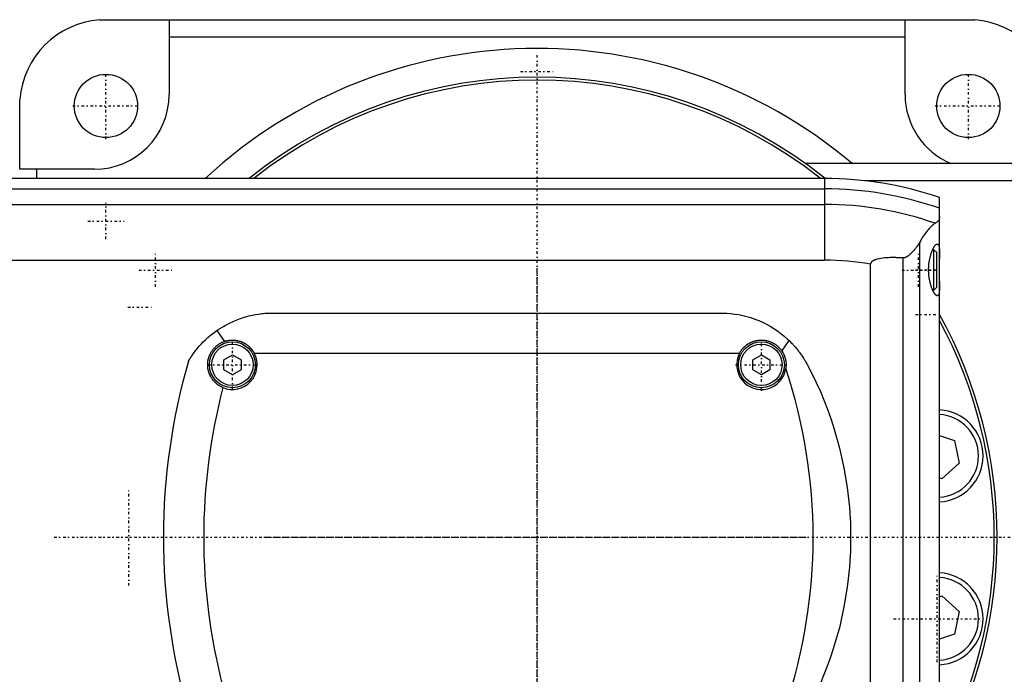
# Model space of a CAD drawing. Extents: x -702 to 168, y -90 to 90.
# Tile 8 of 9: x -90 to 81, y -24 to 90. Entities that reach past the tile are written whole.
import ezdxf

# ---------------------------------------------------------------- set-up
doc = ezdxf.new("R2010")
doc.units = 0
doc.linetypes.add('CENTER', pattern=[1.5, 0.45, -0.5, 0.05, -0.5])
doc.layers.add('AM_0', color=7, linetype='CONTINUOUS')
doc.layers.add('AM_7', color=7, linetype='CENTER')

msp = doc.modelspace()

# ---------------------------------------------------------------- linework, layer by layer
at = {"layer": 'AM_0', "color": 7, "linetype": 'CONTINUOUS'}
for p, q in [((-76.12, 89.96), (-64, 89.96)), ((-75, 90), (75, 90)), ((-64, 89.96), (-64, 77)), ((64, 89.96), (76.12, 89.96)), ((64, 77), (64, 89.96)), ((-64, 87), (64, 87)), ((-89.96, 64), (-89.96, 76.12)), ((-77, 64), (-89.96, 64)), ((-87, 62.39), (-87, 64)), ((125, 65), (46.64, 65)), ((50, 62.39), (-440, 62.39)), ((50, 62.39), (50, 48.19)), ((125, 62), (56.95, 62)), ((-440, 60.6), (50, 60.6)), ((70, -59.1), (70, 59.1)), ((-440, 57.89), (50, 57.89)), ((66.48, 51.17), (66.48, -51.17)), ((69, 50), (68.79, 50)), ((69.5, 49.5), (69, 50)), ((69, 43), (69, 50)), ((-440, 48.19), (50, 48.19)), ((63.58, 48.57), (63.58, -48.57)), ((69.5, 43.5), (69.5, 49.5)), ((58, -47.52), (58, 47.52)), ((68.79, 43), (69, 43)), ((69, 43), (69.5, 43.5)), ((-46, 39), (32, 39)), ((-55.72, 35.94), (-54.39, 34.07)), ((42.58, 32.38), (43.84, 34.2)), ((-54.5, 30.87), (-53, 31.73)), ((-54.5, 29.13), (-54.5, 30.87)), ((-53, 31.73), (-51.5, 30.87)), ((-51.5, 30.87), (-51.5, 29.13)), ((-49.19, 32), (35.19, 32)), ((37.5, 30.87), (39, 31.73)), ((37.5, 29.13), (37.5, 30.87)), ((39, 31.73), (40.5, 30.87)), ((40.5, 30.87), (40.5, 29.13)), ((-53, 28.27), (-54.5, 29.13)), ((-51.5, 29.13), (-53, 28.27)), ((39, 28.27), (37.5, 29.13)), ((40.5, 29.13), (39, 28.27)), ((70, 17.7), (72.6, 16.83)), ((72.6, 16.83), (73.41, 12.87)), ((73.41, 12.87), (70.38, 10.19)), ((70.38, 10.19), (70, 10.32)), ((70, -10.32), (70.38, -10.19)), ((70.38, -10.19), (73.41, -12.87)), ((73.41, -12.87), (72.6, -16.83)), ((72.6, -16.83), (70, -17.7))]:
    msp.add_line(p, q, dxfattribs=at)
for points in [[(-76.12, 89.96, 0), (-75.93, 89.97, 0), (-75.56, 89.99, 0), (-75.18, 90, 0), (-75, 90, 0)], [(75, 90, 0), (75.18, 90, 0), (75.56, 89.99, 0), (75.93, 89.97, 0), (76.12, 89.96, 0)], [(-90, 75, 0), (-90, 75.18, 0), (-89.99, 75.56, 0), (-89.97, 75.93, 0), (-89.96, 76.12, 0)], [(70, 55.78, 0), (70, 55.74, 0), (69.99, 55.66, 0), (69.99, 55.58, 0), (69.98, 55.55, 0), (69.97, 55.51, 0), (69.95, 55.44, 0), (69.93, 55.37, 0), (69.9, 55.3, 0), (69.87, 55.23, 0), (69.84, 55.16, 0), (69.82, 55.13, 0), (69.79, 55.1, 0), (69.75, 55.03, 0), (69.7, 54.97, 0), (69.64, 54.91, 0), (69.58, 54.85, 0), (69.51, 54.79, 0), (69.48, 54.76, 0), (69.44, 54.73, 0), (69.37, 54.68, 0), (69.28, 54.63, 0), (69.24, 54.6, 0)], [(69.24, 54.6, 0), (69.18, 54.57, 0), (69.06, 54.49, 0), (68.94, 54.39, 0), (68.87, 54.34, 0), (68.8, 54.28, 0), (68.66, 54.16, 0), (68.52, 54.02, 0), (68.37, 53.87, 0), (68.21, 53.71, 0), (68.05, 53.53, 0), (67.97, 53.43, 0), (67.89, 53.34, 0), (67.72, 53.13, 0), (67.56, 52.91, 0), (67.39, 52.68, 0), (67.22, 52.44, 0), (67.05, 52.18, 0), (66.97, 52.04, 0), (66.88, 51.91, 0), (66.72, 51.62, 0), (66.55, 51.33, 0), (66.48, 51.17, 0)], [(66.48, 51.17, 0), (66.4, 51.06, 0), (66.26, 50.84, 0), (66.11, 50.63, 0), (66.03, 50.53, 0), (65.95, 50.43, 0), (65.8, 50.23, 0), (65.65, 50.04, 0), (65.49, 49.85, 0), (65.34, 49.68, 0), (65.19, 49.52, 0), (65.11, 49.44, 0), (65.03, 49.36, 0), (64.88, 49.22, 0), (64.74, 49.09, 0), (64.58, 48.96, 0), (64.49, 48.89, 0), (64.46, 48.88, 0), (64.43, 48.86, 0), (64.42, 48.85, 0), (64.41, 48.84, 0), (64.38, 48.82, 0), (64.35, 48.8, 0), (64.32, 48.78, 0), (64.29, 48.77, 0), (64.26, 48.75, 0), (64.25, 48.74, 0), (64.24, 48.73, 0), (64.21, 48.72, 0), (64.18, 48.7, 0), (64.16, 48.7, 0), (64.15, 48.69, 0), (64.12, 48.68, 0), (64.08, 48.66, 0), (64.07, 48.66, 0), (64.05, 48.65, 0), (64.02, 48.64, 0), (63.99, 48.63, 0), (63.96, 48.62, 0), (63.93, 48.61, 0), (63.9, 48.6, 0), (63.88, 48.59, 0), (63.86, 48.59, 0), (63.83, 48.58, 0), (63.8, 48.58, 0), (63.76, 48.57, 0), (63.73, 48.57, 0), (63.7, 48.57, 0), (63.68, 48.57, 0), (63.66, 48.57, 0), (63.63, 48.57, 0), (63.6, 48.57, 0), (63.58, 48.57, 0)], [(69.59, 42, 0), (69.58, 42, 0), (69.55, 42, 0), (69.52, 42.01, 0), (69.51, 42.02, 0), (69.49, 42.02, 0), (69.46, 42.04, 0), (69.43, 42.06, 0), (69.4, 42.08, 0), (69.37, 42.1, 0), (69.33, 42.13, 0), (69.32, 42.15, 0), (69.3, 42.17, 0), (69.26, 42.2, 0), (69.23, 42.25, 0), (69.19, 42.29, 0), (69.16, 42.34, 0), (69.12, 42.39, 0), (69.1, 42.42, 0), (69.08, 42.45, 0), (69.05, 42.51, 0), (69.01, 42.57, 0), (68.99, 42.6, 0), (68.97, 42.63, 0), (68.93, 42.7, 0), (68.9, 42.77, 0), (68.88, 42.81, 0), (68.86, 42.85, 0), (68.82, 42.92, 0), (68.78, 43, 0), (68.75, 43.09, 0), (68.71, 43.17, 0), (68.68, 43.26, 0), (68.66, 43.3, 0), (68.64, 43.34, 0), (68.61, 43.43, 0), (68.58, 43.53, 0), (68.54, 43.62, 0), (68.51, 43.73, 0), (68.48, 43.83, 0), (68.46, 43.88, 0), (68.45, 43.93, 0), (68.42, 44.04, 0), (68.39, 44.16, 0), (68.36, 44.27, 0), (68.33, 44.39, 0), (68.3, 44.51, 0), (68.29, 44.57, 0), (68.28, 44.63, 0), (68.25, 44.75, 0), (68.23, 44.87, 0), (68.21, 45, 0), (68.19, 45.13, 0), (68.17, 45.26, 0), (68.16, 45.32, 0), (68.15, 45.39, 0), (68.14, 45.52, 0), (68.13, 45.65, 0), (68.12, 45.78, 0), (68.11, 45.91, 0), (68.1, 46.04, 0), (68.1, 46.11, 0), (68.09, 46.17, 0), (68.09, 46.31, 0), (68.09, 46.44, 0), (68.09, 46.5, 0), (68.09, 46.56, 0), (68.09, 46.69, 0), (68.09, 46.83, 0), (68.1, 46.89, 0), (68.1, 46.96, 0), (68.11, 47.09, 0), (68.12, 47.22, 0), (68.13, 47.35, 0), (68.14, 47.48, 0), (68.15, 47.61, 0), (68.16, 47.68, 0), (68.17, 47.74, 0), (68.19, 47.87, 0), (68.21, 48, 0), (68.23, 48.13, 0), (68.25, 48.25, 0), (68.28, 48.37, 0), (68.29, 48.43, 0), (68.3, 48.49, 0), (68.33, 48.61, 0), (68.36, 48.73, 0), (68.39, 48.84, 0), (68.42, 48.96, 0), (68.45, 49.07, 0), (68.46, 49.12, 0), (68.48, 49.17, 0), (68.51, 49.27, 0), (68.54, 49.38, 0), (68.58, 49.47, 0), (68.61, 49.57, 0), (68.64, 49.66, 0), (68.66, 49.7, 0), (68.68, 49.74, 0), (68.71, 49.83, 0), (68.75, 49.91, 0), (68.78, 50, 0), (68.82, 50.08, 0), (68.86, 50.15, 0), (68.88, 50.19, 0), (68.9, 50.23, 0), (68.93, 50.3, 0), (68.97, 50.37, 0), (68.99, 50.4, 0), (69.01, 50.43, 0), (69.05, 50.49, 0), (69.08, 50.55, 0), (69.1, 50.58, 0), (69.12, 50.61, 0), (69.16, 50.66, 0), (69.19, 50.71, 0), (69.23, 50.75, 0), (69.26, 50.8, 0), (69.3, 50.83, 0), (69.32, 50.85, 0), (69.33, 50.87, 0), (69.37, 50.9, 0), (69.4, 50.92, 0), (69.43, 50.94, 0), (69.46, 50.96, 0), (69.49, 50.98, 0), (69.51, 50.98, 0), (69.52, 50.99, 0), (69.55, 51, 0), (69.58, 51, 0), (69.59, 51, 0)], [(69.59, 51, 0), (69.62, 51, 0), (69.67, 50.98, 0), (69.72, 50.95, 0), (69.74, 50.93, 0), (69.76, 50.9, 0), (69.8, 50.83, 0), (69.84, 50.75, 0), (69.87, 50.65, 0), (69.9, 50.53, 0), (69.92, 50.4, 0), (69.93, 50.32, 0), (69.94, 50.25, 0), (69.96, 50.08, 0), (69.97, 49.91, 0), (69.98, 49.73, 0), (69.99, 49.53, 0), (69.99, 49.33, 0), (70, 49.22, 0), (70, 49.1, 0), (70, 48.87, 0), (70, 48.62, 0), (70, 48.5, 0)], [(63.58, 48.57, 0), (63.41, 48.58, 0), (63.07, 48.6, 0), (62.74, 48.62, 0), (62.57, 48.62, 0), (62.4, 48.63, 0), (62.07, 48.63, 0), (61.74, 48.63, 0), (61.42, 48.63, 0), (61.1, 48.62, 0), (60.78, 48.6, 0), (60.62, 48.58, 0), (60.46, 48.57, 0), (60.14, 48.54, 0), (59.8, 48.49, 0), (59.46, 48.43, 0), (59.13, 48.35, 0), (58.95, 48.3, 0), (58.9, 48.28, 0), (58.85, 48.27, 0), (58.82, 48.26, 0), (58.8, 48.25, 0), (58.75, 48.23, 0), (58.69, 48.21, 0), (58.67, 48.2, 0), (58.64, 48.19, 0), (58.59, 48.16, 0), (58.54, 48.14, 0), (58.51, 48.13, 0), (58.49, 48.11, 0), (58.44, 48.09, 0), (58.39, 48.06, 0), (58.34, 48.03, 0), (58.3, 48, 0), (58.25, 47.97, 0), (58.23, 47.95, 0), (58.21, 47.93, 0), (58.19, 47.91, 0), (58.18, 47.9, 0), (58.17, 47.9, 0), (58.17, 47.89, 0), (58.17, 47.89, 0), (58.16, 47.88, 0), (58.15, 47.88, 0), (58.15, 47.87, 0), (58.14, 47.86, 0), (58.13, 47.86, 0), (58.13, 47.85, 0), (58.13, 47.85, 0), (58.12, 47.84, 0), (58.12, 47.83, 0), (58.11, 47.83, 0), (58.11, 47.82, 0), (58.1, 47.81, 0), (58.1, 47.81, 0), (58.09, 47.81, 0), (58.09, 47.8, 0), (58.08, 47.79, 0), (58.08, 47.78, 0), (58.07, 47.78, 0), (58.07, 47.77, 0), (58.07, 47.76, 0), (58.07, 47.76, 0), (58.06, 47.75, 0), (58.06, 47.74, 0), (58.05, 47.73, 0), (58.05, 47.73, 0), (58.04, 47.72, 0), (58.04, 47.71, 0), (58.04, 47.71, 0), (58.04, 47.7, 0), (58.03, 47.69, 0), (58.03, 47.69, 0), (58.03, 47.68, 0), (58.03, 47.67, 0), (58.02, 47.67, 0), (58.02, 47.66, 0), (58.02, 47.66, 0), (58.02, 47.65, 0), (58.02, 47.64, 0), (58.01, 47.63, 0), (58.01, 47.62, 0), (58.01, 47.61, 0), (58.01, 47.61, 0), (58.01, 47.6, 0), (58.01, 47.59, 0), (58, 47.58, 0), (58, 47.57, 0), (58, 47.57, 0), (58, 47.56, 0), (58, 47.55, 0), (58, 47.55, 0), (58, 47.54, 0), (58, 47.53, 0), (58, 47.52, 0)], [(70, 44.5, 0), (70, 44.38, 0), (70, 44.13, 0), (70, 43.9, 0), (70, 43.78, 0), (69.99, 43.67, 0), (69.99, 43.47, 0), (69.98, 43.27, 0), (69.97, 43.09, 0), (69.96, 42.92, 0), (69.94, 42.75, 0), (69.93, 42.68, 0), (69.92, 42.6, 0), (69.9, 42.47, 0), (69.87, 42.35, 0), (69.84, 42.25, 0), (69.8, 42.17, 0), (69.76, 42.1, 0), (69.74, 42.07, 0), (69.72, 42.05, 0), (69.67, 42.02, 0), (69.62, 42, 0), (69.59, 42, 0)], [(-55.72, 35.94, 0), (-55.48, 36.11, 0), (-54.98, 36.44, 0), (-54.46, 36.74, 0), (-54.2, 36.89, 0), (-53.94, 37.03, 0), (-53.41, 37.3, 0), (-52.88, 37.55, 0), (-52.33, 37.78, 0), (-51.78, 37.99, 0), (-51.23, 38.18, 0), (-50.95, 38.26, 0), (-50.68, 38.34, 0), (-50.12, 38.49, 0), (-49.56, 38.62, 0), (-49, 38.73, 0), (-48.45, 38.82, 0), (-47.89, 38.89, 0), (-47.62, 38.92, 0), (-47.34, 38.95, 0), (-46.8, 38.98, 0), (-46.27, 39, 0), (-46, 39, 0)], [(32, 39, 0), (32.33, 39, 0), (33, 38.97, 0), (33.69, 38.92, 0), (34.03, 38.88, 0), (34.38, 38.83, 0), (35.07, 38.72, 0), (35.77, 38.58, 0), (36.46, 38.4, 0), (37.16, 38.2, 0), (37.85, 37.96, 0), (38.19, 37.83, 0), (38.53, 37.7, 0), (39.21, 37.4, 0), (39.87, 37.07, 0), (40.52, 36.71, 0), (41.16, 36.32, 0), (41.78, 35.91, 0), (42.08, 35.69, 0), (42.38, 35.46, 0), (42.96, 34.99, 0), (43.55, 34.48, 0), (43.84, 34.2, 0)], [(-60.65, 30.62, 0), (-60.65, 30.62, 0), (-60.65, 30.62, 0), (-60.65, 30.63, 0), (-60.64, 30.63, 0), (-60.64, 30.64, 0), (-60.64, 30.65, 0), (-60.63, 30.66, 0), (-60.62, 30.68, 0), (-60.61, 30.7, 0), (-60.59, 30.72, 0), (-60.59, 30.73, 0), (-60.58, 30.74, 0), (-60.57, 30.76, 0), (-60.55, 30.79, 0), (-60.53, 30.82, 0), (-60.52, 30.85, 0), (-60.5, 30.88, 0), (-60.49, 30.9, 0), (-60.48, 30.91, 0), (-60.45, 30.95, 0), (-60.43, 30.98, 0), (-60.42, 31, 0), (-60.41, 31.02, 0), (-60.39, 31.06, 0), (-60.36, 31.09, 0), (-60.35, 31.11, 0), (-60.34, 31.13, 0), (-60.31, 31.17, 0), (-60.29, 31.21, 0), (-60.26, 31.26, 0), (-60.23, 31.3, 0), (-60.2, 31.34, 0), (-60.19, 31.36, 0), (-60.17, 31.39, 0), (-60.14, 31.43, 0), (-60.11, 31.48, 0), (-60.01, 31.64, 0), (-59.81, 31.91, 0), (-59.59, 32.21, 0), (-59.35, 32.53, 0), (-59.21, 32.7, 0), (-59.07, 32.87, 0), (-58.77, 33.22, 0), (-58.43, 33.59, 0), (-58.07, 33.97, 0), (-57.69, 34.35, 0), (-57.28, 34.72, 0), (-57.07, 34.9, 0), (-56.86, 35.08, 0), (-56.41, 35.44, 0), (-55.96, 35.78, 0), (-55.72, 35.94, 0)], [(-54.39, 34.07, 0), (-54.36, 34.08, 0), (-54.31, 34.1, 0), (-54.26, 34.11, 0), (-54.23, 34.12, 0), (-54.2, 34.13, 0), (-54.15, 34.14, 0), (-54.09, 34.16, 0), (-54.03, 34.17, 0), (-53.98, 34.19, 0), (-53.92, 34.2, 0), (-53.9, 34.21, 0), (-53.87, 34.21, 0), (-53.81, 34.22, 0), (-53.76, 34.23, 0), (-53.7, 34.24, 0), (-53.64, 34.25, 0), (-53.59, 34.26, 0), (-53.56, 34.26, 0), (-53.53, 34.27, 0), (-53.48, 34.27, 0), (-53.42, 34.28, 0), (-53.39, 34.28, 0), (-53.37, 34.28, 0), (-53.31, 34.29, 0), (-53.25, 34.29, 0), (-53.23, 34.29, 0), (-53.2, 34.3, 0), (-53.14, 34.3, 0), (-53.09, 34.3, 0), (-53.03, 34.3, 0), (-52.98, 34.3, 0), (-52.93, 34.3, 0), (-52.9, 34.3, 0), (-52.87, 34.3, 0), (-52.82, 34.3, 0), (-52.76, 34.29, 0), (-52.7, 34.29, 0), (-52.65, 34.29, 0), (-52.59, 34.28, 0), (-52.57, 34.28, 0), (-52.54, 34.28, 0), (-52.48, 34.27, 0), (-52.43, 34.26, 0), (-52.37, 34.25, 0), (-52.31, 34.25, 0), (-52.26, 34.24, 0), (-52.23, 34.23, 0), (-52.2, 34.23, 0), (-52.15, 34.21, 0), (-52.09, 34.2, 0), (-52.04, 34.19, 0), (-51.98, 34.18, 0), (-51.92, 34.16, 0), (-51.9, 34.16, 0), (-51.87, 34.15, 0), (-51.81, 34.13, 0), (-51.76, 34.12, 0), (-51.7, 34.1, 0), (-51.65, 34.08, 0), (-51.6, 34.06, 0), (-51.57, 34.05, 0), (-51.54, 34.05, 0), (-51.49, 34.03, 0), (-51.43, 34, 0), (-51.41, 33.99, 0), (-51.38, 33.98, 0), (-51.33, 33.96, 0), (-51.28, 33.94, 0), (-51.25, 33.93, 0), (-51.22, 33.92, 0), (-51.17, 33.89, 0), (-51.12, 33.87, 0), (-51.07, 33.84, 0), (-51.02, 33.82, 0), (-50.97, 33.79, 0), (-50.94, 33.77, 0), (-50.92, 33.76, 0), (-50.87, 33.73, 0), (-50.82, 33.7, 0), (-50.77, 33.68, 0), (-50.72, 33.65, 0), (-50.67, 33.61, 0), (-50.65, 33.6, 0), (-50.62, 33.58, 0), (-50.58, 33.55, 0), (-50.53, 33.52, 0), (-50.48, 33.49, 0), (-50.44, 33.45, 0), (-50.39, 33.42, 0), (-50.37, 33.4, 0), (-50.35, 33.39, 0), (-50.31, 33.35, 0), (-50.26, 33.32, 0), (-50.22, 33.28, 0), (-50.18, 33.24, 0), (-50.14, 33.21, 0), (-50.12, 33.19, 0), (-50.09, 33.17, 0), (-50.05, 33.13, 0), (-50.01, 33.09, 0), (-49.98, 33.06, 0), (-49.94, 33.02, 0), (-49.9, 32.98, 0), (-49.88, 32.96, 0), (-49.86, 32.94, 0), (-49.82, 32.9, 0), (-49.79, 32.86, 0), (-49.77, 32.84, 0), (-49.75, 32.82, 0), (-49.72, 32.77, 0), (-49.68, 32.73, 0), (-49.66, 32.71, 0), (-49.64, 32.69, 0), (-49.61, 32.64, 0), (-49.58, 32.6, 0), (-49.54, 32.56, 0), (-49.51, 32.51, 0), (-49.48, 32.46, 0), (-49.46, 32.44, 0), (-49.44, 32.42, 0), (-49.41, 32.37, 0), (-49.38, 32.32, 0), (-49.35, 32.27, 0), (-49.32, 32.22, 0), (-49.29, 32.18, 0), (-49.28, 32.15, 0), (-49.26, 32.13, 0), (-49.23, 32.08, 0), (-49.21, 32.03, 0), (-49.19, 32, 0)], [(35.19, 32, 0), (35.21, 32.04, 0), (35.25, 32.11, 0), (35.3, 32.18, 0), (35.32, 32.22, 0), (35.34, 32.25, 0), (35.38, 32.33, 0), (35.43, 32.4, 0), (35.48, 32.46, 0), (35.52, 32.53, 0), (35.57, 32.6, 0), (35.6, 32.63, 0), (35.62, 32.66, 0), (35.67, 32.73, 0), (35.73, 32.79, 0), (35.78, 32.85, 0), (35.83, 32.91, 0), (35.89, 32.97, 0), (35.92, 33, 0), (35.94, 33.03, 0), (36, 33.08, 0), (36.06, 33.14, 0), (36.09, 33.16, 0), (36.12, 33.19, 0), (36.18, 33.25, 0), (36.24, 33.3, 0), (36.27, 33.32, 0), (36.3, 33.35, 0), (36.37, 33.4, 0), (36.43, 33.45, 0), (36.5, 33.5, 0), (36.57, 33.55, 0), (36.64, 33.59, 0), (36.67, 33.62, 0), (36.71, 33.64, 0), (36.78, 33.68, 0), (36.85, 33.72, 0), (36.92, 33.77, 0), (37, 33.8, 0), (37.07, 33.84, 0), (37.11, 33.86, 0), (37.15, 33.88, 0), (37.22, 33.92, 0), (37.3, 33.95, 0), (37.38, 33.98, 0), (37.46, 34.01, 0), (37.53, 34.04, 0), (37.57, 34.06, 0), (37.61, 34.07, 0), (37.69, 34.1, 0), (37.77, 34.12, 0), (37.85, 34.14, 0), (37.93, 34.17, 0), (38.02, 34.19, 0), (38.06, 34.2, 0), (38.1, 34.2, 0), (38.18, 34.22, 0), (38.26, 34.24, 0), (38.34, 34.25, 0), (38.42, 34.26, 0), (38.51, 34.27, 0), (38.55, 34.28, 0), (38.59, 34.28, 0), (38.67, 34.29, 0), (38.75, 34.29, 0), (38.79, 34.29, 0), (38.83, 34.3, 0), (38.91, 34.3, 0), (38.99, 34.3, 0), (39.03, 34.3, 0), (39.07, 34.3, 0), (39.15, 34.3, 0), (39.23, 34.29, 0), (39.31, 34.29, 0), (39.39, 34.28, 0), (39.48, 34.27, 0), (39.52, 34.27, 0), (39.56, 34.26, 0), (39.64, 34.25, 0), (39.72, 34.24, 0), (39.8, 34.22, 0), (39.88, 34.21, 0), (39.97, 34.19, 0), (40.01, 34.18, 0), (40.05, 34.17, 0), (40.13, 34.15, 0), (40.21, 34.13, 0), (40.29, 34.1, 0), (40.37, 34.08, 0), (40.45, 34.05, 0), (40.49, 34.03, 0), (40.53, 34.02, 0), (40.61, 33.99, 0), (40.68, 33.96, 0), (40.76, 33.92, 0), (40.84, 33.89, 0), (40.91, 33.85, 0), (40.95, 33.83, 0), (40.99, 33.81, 0), (41.06, 33.77, 0), (41.13, 33.73, 0), (41.21, 33.69, 0), (41.28, 33.65, 0), (41.35, 33.6, 0), (41.38, 33.58, 0), (41.42, 33.56, 0), (41.48, 33.51, 0), (41.55, 33.46, 0), (41.58, 33.44, 0), (41.62, 33.41, 0), (41.68, 33.36, 0), (41.75, 33.31, 0), (41.78, 33.28, 0), (41.81, 33.26, 0), (41.87, 33.2, 0), (41.93, 33.15, 0), (41.99, 33.09, 0), (42.04, 33.04, 0), (42.1, 32.98, 0), (42.13, 32.95, 0), (42.15, 32.92, 0), (42.21, 32.86, 0), (42.26, 32.8, 0), (42.31, 32.74, 0), (42.36, 32.68, 0), (42.42, 32.61, 0), (42.44, 32.58, 0), (42.46, 32.55, 0), (42.51, 32.48, 0), (42.56, 32.41, 0), (42.58, 32.38, 0)], [(-54.66, 26.03, 0), (-54.7, 26.05, 0), (-54.79, 26.09, 0), (-54.88, 26.13, 0), (-54.92, 26.15, 0), (-54.97, 26.18, 0), (-55.05, 26.22, 0), (-55.14, 26.27, 0), (-55.22, 26.32, 0), (-55.31, 26.37, 0), (-55.39, 26.42, 0), (-55.43, 26.45, 0), (-55.47, 26.48, 0), (-55.55, 26.54, 0), (-55.63, 26.59, 0), (-55.7, 26.66, 0), (-55.78, 26.72, 0), (-55.85, 26.78, 0), (-55.89, 26.81, 0), (-55.92, 26.84, 0), (-55.99, 26.91, 0), (-56.06, 26.98, 0), (-56.09, 27.01, 0), (-56.13, 27.05, 0), (-56.19, 27.12, 0), (-56.26, 27.19, 0), (-56.29, 27.23, 0), (-56.32, 27.26, 0), (-56.38, 27.34, 0), (-56.44, 27.41, 0), (-56.49, 27.49, 0), (-56.55, 27.57, 0), (-56.6, 27.65, 0), (-56.63, 27.69, 0), (-56.65, 27.73, 0), (-56.7, 27.81, 0), (-56.75, 27.89, 0), (-56.79, 27.98, 0), (-56.84, 28.06, 0), (-56.88, 28.14, 0), (-56.9, 28.19, 0), (-56.92, 28.23, 0), (-56.96, 28.32, 0), (-56.99, 28.41, 0), (-57.03, 28.49, 0), (-57.06, 28.58, 0), (-57.09, 28.67, 0), (-57.1, 28.72, 0), (-57.12, 28.76, 0), (-57.15, 28.86, 0), (-57.17, 28.95, 0), (-57.19, 29.04, 0), (-57.21, 29.13, 0), (-57.23, 29.23, 0), (-57.24, 29.27, 0), (-57.25, 29.32, 0), (-57.26, 29.42, 0), (-57.27, 29.51, 0), (-57.28, 29.61, 0), (-57.29, 29.7, 0), (-57.3, 29.8, 0), (-57.3, 29.85, 0), (-57.3, 29.89, 0), (-57.3, 29.99, 0), (-57.3, 30.09, 0), (-57.3, 30.14, 0), (-57.3, 30.18, 0), (-57.29, 30.28, 0), (-57.28, 30.38, 0), (-57.28, 30.43, 0), (-57.27, 30.48, 0), (-57.26, 30.57, 0), (-57.25, 30.67, 0), (-57.23, 30.77, 0), (-57.21, 30.86, 0), (-57.19, 30.96, 0), (-57.18, 31.01, 0), (-57.17, 31.05, 0), (-57.14, 31.15, 0), (-57.12, 31.24, 0), (-57.09, 31.33, 0), (-57.06, 31.43, 0), (-57.02, 31.52, 0), (-57.01, 31.56, 0), (-56.99, 31.61, 0), (-56.95, 31.7, 0), (-56.91, 31.79, 0), (-56.87, 31.87, 0), (-56.83, 31.96, 0), (-56.78, 32.05, 0), (-56.76, 32.09, 0), (-56.73, 32.13, 0), (-56.68, 32.22, 0), (-56.63, 32.3, 0), (-56.58, 32.38, 0), (-56.53, 32.46, 0), (-56.47, 32.54, 0), (-56.44, 32.58, 0), (-56.41, 32.62, 0), (-56.35, 32.69, 0), (-56.29, 32.77, 0), (-56.23, 32.84, 0), (-56.17, 32.91, 0), (-56.1, 32.98, 0), (-56.07, 33.01, 0), (-56.03, 33.05, 0), (-55.97, 33.11, 0), (-55.9, 33.18, 0), (-55.86, 33.21, 0), (-55.82, 33.24, 0), (-55.75, 33.3, 0), (-55.68, 33.36, 0), (-55.64, 33.39, 0), (-55.6, 33.42, 0), (-55.53, 33.48, 0), (-55.45, 33.53, 0), (-55.37, 33.59, 0), (-55.29, 33.64, 0), (-55.21, 33.69, 0), (-55.17, 33.71, 0), (-55.13, 33.74, 0), (-55.05, 33.78, 0), (-54.96, 33.83, 0), (-54.88, 33.87, 0), (-54.79, 33.91, 0), (-54.7, 33.95, 0), (-54.66, 33.97, 0), (-54.62, 33.99, 0), (-54.53, 34.02, 0), (-54.44, 34.05, 0), (-54.39, 34.07, 0)], [(43.84, 34.2, 0), (43.95, 34.1, 0), (44.15, 33.89, 0), (44.35, 33.68, 0), (44.45, 33.58, 0), (44.55, 33.47, 0), (44.74, 33.26, 0), (44.93, 33.04, 0), (45.12, 32.82, 0), (45.3, 32.59, 0), (45.48, 32.36, 0), (45.57, 32.25, 0), (45.65, 32.13, 0), (45.82, 31.9, 0), (45.99, 31.66, 0), (46.15, 31.42, 0), (46.31, 31.17, 0), (46.47, 30.93, 0), (46.54, 30.8, 0), (46.62, 30.68, 0), (46.76, 30.43, 0), (46.91, 30.17, 0), (46.98, 30.04, 0)], [(42.58, 32.38, 0), (42.63, 32.3, 0), (42.72, 32.15, 0), (42.81, 32, 0), (42.85, 31.92, 0), (42.89, 31.84, 0), (42.96, 31.68, 0), (43.03, 31.51, 0), (43.08, 31.35, 0), (43.14, 31.18, 0), (43.18, 31.01, 0), (43.2, 30.92, 0), (43.22, 30.84, 0), (43.25, 30.66, 0), (43.27, 30.49, 0), (43.29, 30.31, 0), (43.3, 30.13, 0), (43.3, 29.96, 0), (43.3, 29.87, 0), (43.29, 29.78, 0), (43.28, 29.61, 0), (43.26, 29.43, 0), (43.25, 29.34, 0)], [(46.98, 30.04, 0), (47.78, 28.5, 0), (49.26, 25.34, 0), (50.56, 22.12, 0), (51.14, 20.48, 0), (51.68, 18.83, 0), (52.61, 15.49, 0), (53.37, 12.11, 0), (53.94, 8.69, 0), (54.32, 5.23, 0), (54.45, 3.2, 0), (54.48, 2.63, 0), (54.5, 2.05, 0), (54.51, 1.76, 0), (54.52, 1.47, 0), (54.53, 0.89, 0), (54.53, 0.31, 0), (54.53, 0.02, 0), (54.53, -0.27, 0), (54.53, -0.86, 0), (54.52, -1.44, 0), (54.51, -1.73, 0), (54.5, -2.02, 0), (54.48, -2.6, 0), (54.45, -3.18, 0), (54.32, -5.21, 0), (53.94, -8.67, 0), (53.37, -12.1, 0), (52.62, -15.49, 0), (51.68, -18.83, 0), (51.14, -20.48, 0), (50.56, -22.12, 0), (49.26, -25.35, 0)]]:
    msp.add_polyline3d(points, dxfattribs=at)
for centre, radius in [((-75, 75), 5.5), ((75, 75), 5.5), ((-53, 30), 4), ((-53, 30), 3.6), ((39, 30), 4), ((39, 30), 3.6)]:
    msp.add_circle(centre, radius, dxfattribs=at)
for centre, radius, start, end in [((-75, 75), 15, 94.2866, 175.7134), ((75, 75), 15, 4.2866, 85.7134), ((0, 0), 85, 49.8808, 132.7792), ((0, 0), 80, 51.2468, 128.7532), ((0, 0), 79.5, 51.698, 128.302), ((-77, 77), 13, 270, 0), ((77, 77), 13, 180, 247.3801), ((50, 0), 62.39, 71.3023, 90), ((50, 0), 60.6, 70.7279, 90), ((50, 0), 57.89, 70.5884, 90), ((50, 0), 48.19, 80.4445, 90), ((0, 0), 80, 331.045, 28.955), ((0, 0), 79.5, 331.7031, 28.2969), ((-53, 30), 4.3, 247.3468, 27.7177), ((39, 30), 4.3, 152.2823, 351.2132), ((45, 0), 110, 163.8371, 196.1629), ((-45, 0), 93, 341.6079, 18.3921), ((45, 0), 103, 165.3606, 194.6394), ((69.57, 14.16), 8, 273.0478, 86.9522), ((69.57, 14.16), 7.2, 273.3868, 86.6132), ((69.57, -14.16), 8, 273.0478, 86.9522), ((69.57, -14.16), 7.2, 273.3868, 86.6132)]:
    msp.add_arc(centre, radius, start, end, dxfattribs=at)
at = {"layer": 'AM_7', "color": 4, "linetype": 'CENTER'}
for p, q in [((0, -84), (0, 84)), ((-75, 69.22), (-75, 80.78)), ((-2.89, 81), (2.89, 81)), ((75, 69.22), (75, 80.78)), ((-80.78, 75), (-69.22, 75)), ((69.22, 75), (80.78, 75)), ((-75, 51.85), (-75, 58.15)), ((-78.15, 55), (-71.85, 55)), ((-66.35, 43.57), (-66.35, 49.35)), ((66.35, 43.57), (66.35, 49.35)), ((-69.24, 46.46), (-63.46, 46.46)), ((0, -47.25), (0, 47.25)), ((63.46, 46.46), (69.24, 46.46)), ((65.8, 46.5), (70.2, 46.5)), ((-71.2, 40), (-66.8, 40)), ((65.8, 38.75), (70.2, 38.75)), ((39, 25.48), (39, 34.52)), ((-53, 25.8), (-53, 34.2)), ((-57.2, 30), (-48.8, 30)), ((34.49, 30), (43.52, 30)), ((-71, -8.4), (-71, 8.4)), ((-79.4, 0), (-62.6, 0)), ((-84, 0), (84, 0)), ((-47.25, 0), (47.25, 0)), ((69.57, -21.72), (69.57, -6.6)), ((62.01, -14.16), (77.13, -14.16))]:
    msp.add_line(p, q, dxfattribs=at)

doc.saveas('drawing.dxf')
